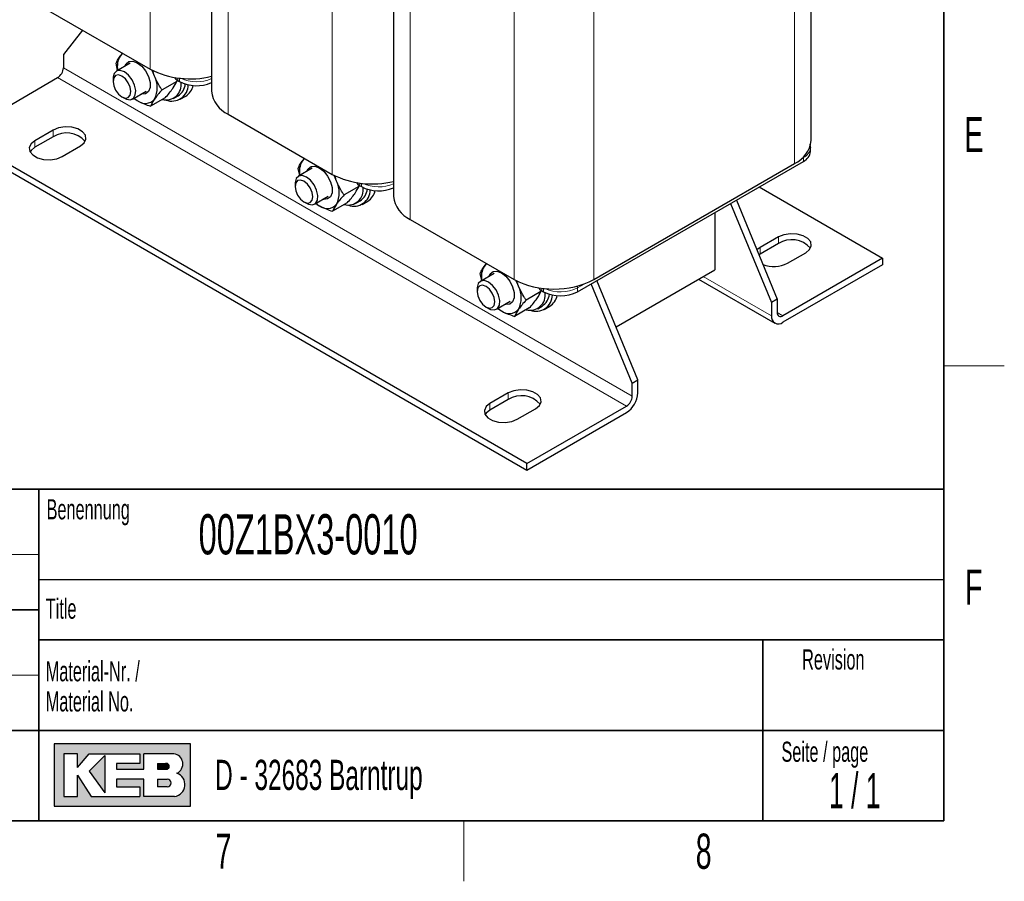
# Model space of a CAD drawing. Header units: millimetres. Extents: x 5 to 418, y 2 to 292.
# Tile 21 of 28: x 316 to 414, y 6 to 92. Entities that reach past the tile are written whole.
import ezdxf

# ---------------------------------------------------------------- set-up
doc = ezdxf.new("R2010")
doc.units = ezdxf.units.MM
doc.layers.add('SLD-0', color=7, linetype='Continuous')
doc.styles.add('SLDTEXTSTYLE0', font='TXT', dxfattribs={"width": 0.605})
doc.styles.add('SLDTEXTSTYLE1', font='TXT', dxfattribs={"width": 0.563})

# ---------------------------------------------------------------- blocks, each defined once
blk = doc.blocks.new('SW_NOTE_0_3')
at = {"layer": 'SLD-0', "color": 0, "char_height": 2, "attachment_point": 1, "style": 'SLDTEXTSTYLE0'}
for s, insert in [('Material-Nr. /', (0, 2.5781354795)), ('Material No.', (0, -0.4218645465))]:
    blk.add_mtext(s, dxfattribs=dict(at, insert=insert))

msp = doc.modelspace()

# ---------------------------------------------------------------- hatches: boundary and pattern name
at = {"linetype": 'Continuous'}
h = msp.add_hatch(color=7, dxfattribs=at)
h.paths.add_polyline_path([(319.519086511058, 13.45626988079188), (333.083981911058, 13.45626988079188), (333.083981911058, 19.65736492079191), (319.519086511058, 19.65736492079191)], flags=0)
edge = h.paths.add_edge_path(flags=0)
edge.add_arc((331.3188604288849, 15.61738520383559), 1.20464082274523, -81.72003226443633, 70.1709600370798, ccw=False)
edge.add_line((331.4923410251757, 14.42530131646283), (331.480008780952, 14.42519098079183))
edge.add_line((331.480008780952, 14.42519098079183), (328.4331606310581, 14.42519098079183))
edge.add_line((328.4331606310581, 14.42519098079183), (328.4331606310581, 16.16924896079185))
edge.add_line((328.4331606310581, 16.16924896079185), (325.7201815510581, 16.16924896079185))
edge.add_line((325.7201815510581, 16.16924896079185), (325.7201815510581, 15.39411208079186))
edge.add_line((325.7201815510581, 15.39411208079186), (328.0455921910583, 15.39411208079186))
edge.add_line((328.0455921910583, 15.39411208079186), (328.0455921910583, 14.42519098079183))
edge.add_line((328.0455921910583, 14.42519098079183), (323.2009866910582, 14.42519098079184))
edge.add_line((323.2009866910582, 14.42519098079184), (321.8444971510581, 16.55681740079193))
edge.add_line((321.8444971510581, 16.55681740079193), (321.8444971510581, 14.42519098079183))
edge.add_line((321.8444971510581, 14.42519098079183), (320.4880076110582, 14.42519098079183))
edge.add_line((320.4880076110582, 14.42519098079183), (320.4880076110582, 18.68844382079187))
edge.add_line((320.4880076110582, 18.68844382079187), (321.8444971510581, 18.68844382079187))
edge.add_line((321.8444971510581, 18.68844382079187), (321.8444971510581, 17.33195428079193))
edge.add_line((321.8444971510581, 17.33195428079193), (323.0072024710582, 18.68844382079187))
edge.add_line((323.0072024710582, 18.68844382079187), (328.0455921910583, 18.68844382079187))
edge.add_line((328.0455921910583, 18.68844382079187), (328.0455921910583, 17.71952272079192))
edge.add_line((328.0455921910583, 17.71952272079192), (325.7201815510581, 17.71952272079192))
edge.add_line((325.7201815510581, 17.71952272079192), (325.7201815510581, 17.13817006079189))
edge.add_line((325.7201815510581, 17.13817006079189), (328.4331606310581, 17.13817006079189))
edge.add_line((328.4331606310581, 17.13817006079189), (328.4331606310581, 18.68844382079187))
edge.add_line((328.4331606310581, 18.68844382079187), (331.4242487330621, 18.68844382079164))
edge.add_line((331.4242487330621, 18.68844382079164), (331.4256482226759, 18.68844382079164))
edge.add_line((331.4256482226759, 18.68844382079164), (331.4259454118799, 18.68845828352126))
edge.add_arc((331.2860949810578, 17.67430640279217), 1.023749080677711, -64.45894120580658, 82.14849338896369, ccw=False)
msp.add_hatch(color=7, dxfattribs=at).paths.add_polyline_path([(324.5574762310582, 14.81275942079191), (324.557476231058, 18.49465960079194), (323.0072024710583, 16.94438584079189)], flags=0)
h = msp.add_hatch(color=7, dxfattribs=at)
edge = h.paths.add_edge_path(flags=0)
edge.add_line((329.7896501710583, 17.13817006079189), (330.6013652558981, 17.13817006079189))
edge.add_arc((330.6568434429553, 17.42884639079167), 0.2959232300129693, 259.1945394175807, 460.8054605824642)
edge.add_line((330.6013652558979, 17.71952272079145), (329.7896501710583, 17.71952272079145))
edge.add_line((329.7896501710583, 17.71952272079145), (329.7896501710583, 17.13817006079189))
h = msp.add_hatch(color=7, dxfattribs=at)
edge = h.paths.add_edge_path(flags=0)
edge.add_line((329.7896501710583, 15.39411208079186), (330.7588584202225, 15.39411208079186))
edge.add_arc((330.7588584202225, 15.78168052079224), 0.3875684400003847, 270.0000000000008, 450.0000000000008)
edge.add_line((330.7588584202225, 16.16924896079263), (330.7386620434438, 16.16924896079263))
edge.add_line((330.7386620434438, 16.16924896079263), (329.7896501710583, 16.16924896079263))
edge.add_line((329.7896501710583, 16.16924896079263), (329.7896501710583, 15.39411208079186))

# ---------------------------------------------------------------- linework, layer by layer
at = {"color": 7, "linetype": 'Continuous', "lineweight": 18}
for p, q in [((329.0553198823, 116.4018059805), (329.0553198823, 86.7450436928)), ((336.8052102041, 111.9278895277), (336.8052102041, 82.27112724)), ((393.147478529, 107.0294408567), (393.147478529, 77.372678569)), ((347.1572534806, 105.9517821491), (347.1572534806, 76.2950198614)), ((354.9071438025, 101.4778656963), (354.9071438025, 71.8211034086)), ((365.259187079, 95.5017583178), (365.259187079, 65.8449960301)), ((373.1787830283, 95.5017583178), (373.1787830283, 65.8449960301)), ((320.4286171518, 86.8899482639), (376.9971596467, 54.233623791)), ((376.4314742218, 53.2538278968), (319.8629317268, 85.9101523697)), ((331.7988941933, 85.8753393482), (331.7988941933, 85.6182837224)), ((331.9685998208, 85.85512737), (331.9685998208, 85.520314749)), ((319.4103833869, 80.0319078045), (319.4103833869, 80.685140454)), ((317.600190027, 78.9869054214), (317.600190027, 79.6401380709)), ((394.0242909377, 77.9767674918), (393.8778058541, 77.892203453)), ((394.0212645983, 78.0261658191), (394.0242909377, 77.9767674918)), ((394.0242909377, 77.9767674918), (394.0242909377, 77.5848279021)), ((349.9008277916, 75.4253155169), (349.9008277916, 75.1682598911)), ((350.0705334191, 75.4051035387), (350.0705334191, 75.0702909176)), ((391.5352750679, 69.4186023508), (391.5352750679, 70.0718350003)), ((389.7250817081, 68.3735999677), (389.7250817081, 69.0268326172)), ((384.0680435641, 66.1532883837), (390.856452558, 62.2344232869)), ((368.00276139, 64.9752916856), (368.00276139, 64.7182360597)), ((368.1724670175, 64.9550797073), (368.1724670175, 64.6202670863)), ((372.278842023, 65.4233870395), (371.5665795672, 65.012206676)), ((371.5665795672, 65.012206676), (371.5665795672, 64.6202670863)), ((391.4221379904, 62.5608803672), (391.9878234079, 62.2343171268)), ((364.6652173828, 53.9068482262), (364.6652173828, 54.5600808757)), ((362.855024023, 52.861845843), (362.855024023, 53.5150784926))]:
    msp.add_line(p, q, dxfattribs=at)
at = {"color": 7, "linetype": 'Continuous', "lineweight": 25}
for p, q in [((335.1650081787, 114.2138322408), (335.1650081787, 84.5570699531)), ((394.7876805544, 79.6586212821), (394.7876805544, 109.3153835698)), ((353.2669417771, 103.7638084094), (353.2669417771, 74.1070461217)), ((318.7032766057, 92.7211510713), (329.0553198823, 86.7450436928)), ((322.3384892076, 90.6225875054), (320.4286171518, 88.1964135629)), ((320.4286171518, 88.1964135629), (320.4286171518, 86.8899482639)), ((325.8301244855, 86.631692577), (325.6731746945, 87.333195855)), ((327.0732065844, 87.3493085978), (325.6982039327, 86.5555364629)), ((309.9634367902, 80.1952955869), (319.8629317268, 85.9101523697)), ((325.3667680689, 85.8229847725), (325.3667680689, 85.5424669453)), ((331.7020740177, 85.5344467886), (330.2455555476, 84.6936165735)), ((331.6713198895, 85.7257016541), (331.7020740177, 85.5344467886)), ((331.7988941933, 85.6182837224), (331.9685998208, 85.520314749)), ((327.2980739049, 83.7841801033), (328.6730765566, 84.5779522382)), ((326.2550326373, 84.0037808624), (326.4979550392, 83.8634991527)), ((327.4340774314, 83.8626932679), (327.7825276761, 83.625005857)), ((330.5589788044, 83.9080273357), (329.1024603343, 83.0671971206)), ((331.3925747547, 83.8385466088), (331.8451230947, 84.0997972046)), ((332.0451068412, 83.7533776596), (332.6107922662, 84.0799409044)), ((336.8052102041, 82.27112724), (347.1572534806, 76.2950198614)), ((319.4103833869, 80.685140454), (317.600190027, 79.6401380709)), ((366.5319792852, 47.538971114), (309.9634367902, 80.1952955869)), ((309.9634367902, 79.5420629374), (366.5319792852, 46.8857384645)), ((319.4103833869, 80.0319078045), (317.600190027, 78.9869054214)), ((320.3154800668, 78.0726344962), (322.1256734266, 79.1176368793)), ((394.7272346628, 78.9564572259), (394.7265773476, 78.9240329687)), ((394.7272346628, 78.5645176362), (394.7272346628, 78.9564572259)), ((371.5665795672, 64.6202670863), (394.0242909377, 77.5848279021)), ((373.1787830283, 65.8449960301), (393.147478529, 77.372678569)), ((343.9320580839, 76.1816687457), (343.7751082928, 76.8831720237)), ((345.1751401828, 76.8992847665), (343.8001375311, 76.1055126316)), ((343.4687016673, 75.3729609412), (343.4687016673, 75.092443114)), ((349.804007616, 75.0844229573), (348.347489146, 74.2435927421)), ((349.7732534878, 75.2756778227), (349.804007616, 75.0844229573)), ((349.9008277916, 75.1682598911), (350.0705334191, 75.0702909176)), ((389.6101792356, 75.0366154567), (401.8873183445, 67.9491739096)), ((344.3569662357, 73.553757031), (344.5998886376, 73.4134753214)), ((345.4000075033, 73.3341562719), (346.775010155, 74.1279284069)), ((348.6609124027, 73.4580035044), (347.2043939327, 72.6171732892)), ((349.4945083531, 73.3885227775), (349.9470566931, 73.6497733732)), ((350.1470404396, 73.3033538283), (350.7127258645, 73.629917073)), ((387.3533884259, 73.7337978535), (391.4221379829, 63.8674518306)), ((345.5360110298, 73.4126694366), (345.8844612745, 73.1749820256)), ((385.1995983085, 72.4904412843), (385.1995983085, 66.8065210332)), ((386.787703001, 73.4072346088), (390.856452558, 63.5408885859)), ((354.9071438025, 71.8211034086), (365.259187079, 65.8449960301)), ((391.5352750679, 70.0718350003), (389.7250817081, 69.0268326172)), ((389.7250817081, 69.0268326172), (389.3983115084, 68.7750461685)), ((391.5352750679, 69.4186023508), (389.7250817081, 68.3735999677)), ((389.7250817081, 68.3735999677), (389.5974246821, 68.2922149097)), ((401.8873183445, 67.9491739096), (391.9878234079, 62.2343171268)), ((392.4403717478, 67.4593290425), (394.2505651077, 68.5043314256)), ((401.8873183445, 67.9491739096), (401.8873183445, 67.2959412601)), ((375.3873495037, 61.1420303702), (385.1995983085, 66.8065210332)), ((401.8873183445, 67.2959412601), (391.9878234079, 61.5810844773)), ((362.0339916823, 65.7316449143), (361.8770418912, 66.4331481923)), ((363.2770737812, 66.4492609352), (361.9020711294, 65.6554888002)), ((377.5628450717, 55.8666523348), (373.4940955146, 65.7329983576)), ((383.5992843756, 65.8826794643), (391.1878884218, 61.5018715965)), ((361.5706352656, 64.9229371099), (361.5706352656, 64.6424192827)), ((367.9059412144, 64.634399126), (366.4494227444, 63.7935689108)), ((367.8751870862, 64.8256539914), (367.9059412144, 64.634399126)), ((368.00276139, 64.7182360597), (368.1724670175, 64.6202670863)), ((376.9971596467, 55.54008909), (372.9284100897, 65.4064351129)), ((363.5019411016, 62.8841324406), (364.8769437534, 63.6779045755)), ((391.4221379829, 63.8674518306), (390.856452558, 63.5408885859)), ((391.4221379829, 63.8674518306), (391.4221379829, 62.5609865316)), ((362.4588998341, 63.1037331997), (362.701822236, 62.9634514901)), ((363.6379446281, 62.9626456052), (363.9863948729, 62.7249581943)), ((366.7628460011, 63.0079796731), (365.3063275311, 62.1671494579)), ((367.5964419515, 62.9384989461), (368.0489902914, 63.1997495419)), ((368.248974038, 62.853329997), (368.8146594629, 63.1798932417)), ((390.856452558, 63.5408885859), (390.856452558, 62.2344232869)), ((376.9971596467, 55.54008909), (377.5628450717, 55.8666523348)), ((377.5628450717, 54.5601870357), (377.5628450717, 55.8666523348)), ((376.9971596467, 54.233623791), (376.9971596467, 55.54008909)), ((364.6652173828, 54.5600808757), (362.855024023, 53.5150784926)), ((364.6652173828, 53.9068482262), (362.855024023, 52.861845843)), ((365.5703140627, 51.9475749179), (367.3805074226, 52.992577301)), ((366.5319792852, 47.538971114), (376.4314742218, 53.2538278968)), ((366.5319792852, 46.8857384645), (376.4314742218, 52.6005952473)), ((366.5319792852, 46.8857384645), (366.5319792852, 47.538971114))]:
    msp.add_line(p, q, dxfattribs=at)
at = {"color": 7, "linetype": 'Continuous', "lineweight": 25, "flags": 128}
for points in [[(326.342014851, 88.3114013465), (326.2117682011, 88.209920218), (326.0678848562, 88.0443194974)], [(326.5468021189, 87.0454217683), (326.6668109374, 87.2992611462), (326.9544123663, 87.5290274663), (327.3418967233, 87.5636744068), (327.7825276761, 87.3990230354), (328.223158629, 87.0549327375), (328.6106429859, 86.5729058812), (328.8982444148, 86.0110820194), (329.0512739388, 85.4372254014), (329.0512739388, 84.9205516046), (328.8982444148, 84.5233791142), (328.6106429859, 84.2936127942), (328.223158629, 84.2589658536), (328.1466720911, 84.2740654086)], [(326.4981389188, 86.4763235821), (326.0894406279, 86.6240373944), (325.7359393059, 86.5753562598), (325.485377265, 86.3368548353), (325.3715942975, 85.9407440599), (325.3667680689, 85.8229847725)], [(326.2551770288, 86.0555012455), (325.9151976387, 86.1736750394), (325.6269770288, 86.1176736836), (325.4343941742, 85.8960228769), (325.3667680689, 85.5424669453), (325.4343941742, 85.1108315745), (325.6269770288, 84.6668293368), (325.9151976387, 84.2780555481), (326.2551770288, 84.0036974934), (326.5951564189, 83.8855236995), (326.8833770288, 83.9415250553), (327.0759598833, 84.1631758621), (327.1435859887, 84.5167317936), (327.0759598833, 84.9483671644), (326.8833770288, 85.3923694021), (326.5951564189, 85.7811431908), (326.2551770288, 86.0555012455)], [(326.4979550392, 83.8634991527), (326.7060277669, 83.765626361), (327.0937289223, 83.7152523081), (327.4009923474, 83.8613308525), (327.5863204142, 84.1841332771), (327.6246835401, 84.6400633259), (327.5109005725, 85.1675451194), (327.2603385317, 85.6953393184), (326.9068372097, 86.1521643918), (326.4981389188, 86.4763235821), (326.4981389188, 86.4763235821)], [(329.4971704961, 86.0646350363), (329.3532871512, 86.3963599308), (329.2199339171, 86.6538098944)], [(327.4334567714, 83.8623349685), (327.5240990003, 83.7937532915), (327.7825276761, 83.625005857)], [(322.1256734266, 79.1176368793), (322.5081393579, 79.4329617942), (322.6807222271, 79.8047859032), (322.6226059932, 80.1882617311), (322.3408003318, 80.5371364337), (321.8692951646, 80.8093305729), (321.2649609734, 80.9720135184), (320.6006893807, 81.0055633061), (319.9566013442, 80.9059333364), (319.4103833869, 80.685140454)], [(317.600190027, 79.6401380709), (317.2177240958, 79.324813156), (317.0451412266, 78.952989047), (317.1032574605, 78.5695132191), (317.3850631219, 78.2206385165), (317.8565682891, 77.9484443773), (318.4609024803, 77.7857614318), (319.125174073, 77.7522116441), (319.7692621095, 77.8518416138), (320.3154800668, 78.0726344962)], [(317.600190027, 78.9869054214), (317.2177240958, 78.6715805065), (317.1230882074, 78.5297699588)], [(344.4439484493, 77.8613775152), (344.3137017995, 77.7598963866), (344.1698184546, 77.5942956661)], [(344.6487357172, 76.5953979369), (344.7687445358, 76.8492373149), (345.0563459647, 77.079003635), (345.4438303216, 77.1136505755), (345.8844612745, 76.9489992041), (346.3250922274, 76.6049089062), (346.7125765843, 76.1228820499), (347.0001780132, 75.5610581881), (347.1532075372, 74.9872015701), (347.1532075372, 74.4705277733), (347.0001780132, 74.0733552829), (346.7125765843, 73.8435889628), (346.3250922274, 73.8089420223), (346.2486056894, 73.8240415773)], [(344.6000725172, 76.0262997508), (344.1913742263, 76.174013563), (343.8378729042, 76.1253324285), (343.5873108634, 75.886831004), (343.4735278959, 75.4907202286), (343.4687016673, 75.3729609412)], [(344.3571106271, 75.6054774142), (344.017131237, 75.7236512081), (343.7289106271, 75.6676498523), (343.5363277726, 75.4459990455), (343.4687016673, 75.092443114), (343.5363277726, 74.6608077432), (343.7289106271, 74.2168055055), (344.017131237, 73.8280317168), (344.3571106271, 73.5536736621), (344.6970900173, 73.4354998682), (344.9853106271, 73.491501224), (345.1778934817, 73.7131520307), (345.245519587, 74.0667079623), (345.1778934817, 74.4983433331), (344.9853106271, 74.9423455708), (344.6970900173, 75.3311193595), (344.3571106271, 75.6054774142)], [(344.5998886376, 73.4134753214), (344.8079613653, 73.3156025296), (345.1956625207, 73.2652284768), (345.5029259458, 73.4113070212), (345.6882540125, 73.7341094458), (345.7266171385, 74.1900394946), (345.6128341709, 74.717521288), (345.3622721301, 75.2453154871), (345.0087708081, 75.7021405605), (344.6000725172, 76.0262997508), (344.6000725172, 76.0262997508)], [(347.5991040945, 75.614611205), (347.4552207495, 75.9463360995), (347.3218675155, 76.203786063)], [(345.5353903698, 73.4123111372), (345.6260325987, 73.3437294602), (345.8844612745, 73.1749820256)], [(394.2505651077, 68.5043314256), (394.6330310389, 68.8196563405), (394.8056139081, 69.1914804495), (394.7474976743, 69.5749562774), (394.4656920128, 69.92383098), (393.9941868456, 70.1960251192), (393.3898526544, 70.3587080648), (392.7255810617, 70.3922578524), (392.0814930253, 70.2926278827), (391.5352750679, 70.0718350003)], [(362.5458820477, 67.4113536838), (362.4156353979, 67.3098725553), (362.2717520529, 67.1442718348)], [(362.7506693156, 66.1453741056), (362.8706781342, 66.3992134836), (363.1582795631, 66.6289798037), (363.54576392, 66.6636267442), (363.9863948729, 66.4989753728), (364.4270258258, 66.1548850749), (364.8145101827, 65.6728582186), (365.1021116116, 65.1110343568), (365.2551411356, 64.5371777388), (365.2551411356, 64.020503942), (365.1021116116, 63.6233314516), (364.8145101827, 63.3935651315), (364.4270258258, 63.358918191), (364.3505392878, 63.374017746)], [(362.7020061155, 65.5762759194), (362.2933078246, 65.7239897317), (361.9398065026, 65.6753085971), (361.6892444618, 65.4368071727), (361.5754614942, 65.0406963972), (361.5706352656, 64.9229371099)], [(365.7010376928, 65.1645873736), (365.5571543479, 65.4963122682), (365.4238011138, 65.7537622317)], [(362.4590442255, 65.1554535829), (362.1190648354, 65.2736273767), (361.8308442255, 65.2176260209), (361.638261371, 64.9959752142), (361.5706352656, 64.6424192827), (361.638261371, 64.2107839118), (361.8308442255, 63.7667816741), (362.1190648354, 63.3780078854), (362.4590442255, 63.1036498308), (362.7990236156, 62.9854760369), (363.0872442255, 63.0414773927), (363.2798270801, 63.2631281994), (363.3474531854, 63.616684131), (363.2798270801, 64.0483195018), (363.0872442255, 64.4923217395), (362.7990236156, 64.8810955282), (362.4590442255, 65.1554535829)], [(362.701822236, 62.9634514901), (362.9098949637, 62.8655786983), (363.2975961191, 62.8152046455), (363.6048595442, 62.9612831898), (363.7901876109, 63.2840856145), (363.8285507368, 63.7400156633), (363.7147677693, 64.2674974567), (363.4642057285, 64.7952916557), (363.1107044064, 65.2521167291), (362.7020061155, 65.5762759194), (362.7020061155, 65.5762759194)], [(363.6373239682, 62.9622873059), (363.7279661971, 62.8937056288), (363.9863948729, 62.7249581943)], [(367.3805074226, 52.992577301), (367.7629733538, 53.3079022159), (367.935556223, 53.6797263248), (367.8774399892, 54.0632021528), (367.5956343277, 54.4120768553), (367.1241291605, 54.6842709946), (366.5197949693, 54.8469539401), (365.8555233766, 54.8805037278), (365.2114353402, 54.7808737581), (364.6652173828, 54.5600808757)], [(362.855024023, 53.5150784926), (362.4725580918, 53.1997535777), (362.2999752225, 52.8279294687), (362.3580914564, 52.4444536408), (362.6398971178, 52.0955789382), (363.1114022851, 51.823384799), (363.7157364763, 51.6607018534), (364.3800080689, 51.6271520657), (365.0240961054, 51.7267820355), (365.5703140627, 51.9475749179)], [(362.855024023, 52.861845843), (362.4725580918, 52.5465209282), (362.3779222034, 52.4047103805)]]:
    msp.add_lwpolyline(points, dxfattribs=at)
at = {"color": 7, "linetype": 'Continuous', "lineweight": 25}
for centre, radius, start, end in [((327.8324340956, 87.0264650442), 2.037071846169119, 150.0221301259, 191.1169871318), ((319.2004442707, 86.9458369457), 1.229443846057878, 302.60547834, 357.3945215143), ((333.0514299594, 94.6210526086), 8.83178420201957, 243.0977858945, 283.8461131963), ((327.2107085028, 84.9214778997), 2.556309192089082, 333.4364295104, 26.5635704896), ((330.6335767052, 85.2084833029), 1.520716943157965, 255.7294958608, 8.43319025), ((331.2170206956, 85.2114375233), 1.63538994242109, 249.4388344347, 359.4764597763), ((332.2079600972, 86.3960909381), 0.8788168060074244, 212.4742771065, 242.2591317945), ((330.9683501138, 85.4307001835), 1.593748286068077, 303.3761143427, 354.2868737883), ((333.6746204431, 88.842696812), 3.734799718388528, 242.8198095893, 293.5190689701), ((331.6954235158, 85.5018733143), 1.691091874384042, 302.7714024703, 347.1918372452), ((337.9675677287, 84.8365456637), 2.81645995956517, 185.6947992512, 245.6253417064), ((328.5614533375, 84.5784254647), 1.23115154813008, 230.7518319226, 319.4672041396), ((320.7337219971, 77.8978491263), 2.511061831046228, 41.8986013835, 121.8032224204), ((391.9851210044, 79.9380969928), 2.816459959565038, 294.3746582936, 354.3052007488), ((393.5261377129, 78.6842929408), 1.207054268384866, 294.3746582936, 354.3052007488), ((345.934367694, 76.5764412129), 2.037071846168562, 150.0221301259, 191.1169871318), ((351.1533635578, 84.1710287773), 8.831784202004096, 243.0977858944, 283.8461131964), ((345.3126421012, 74.4714540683), 2.556309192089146, 333.4364295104, 26.5635704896), ((350.3098936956, 75.9460671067), 0.8788168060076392, 212.4742771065, 242.2591317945), ((348.7355103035, 74.7584594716), 1.520716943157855, 255.7294958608, 8.43319025), ((349.3214634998, 74.7590689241), 1.632861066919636, 250.3802540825, 359.5579278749), ((349.0702837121, 74.9806763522), 1.593748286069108, 303.3761143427, 354.2868737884), ((351.7765540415, 78.3926729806), 3.734799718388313, 242.8198095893, 293.5190689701), ((349.7973571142, 75.051849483), 1.691091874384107, 302.7714024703, 347.1918372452), ((356.069501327, 74.3865218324), 2.81645995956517, 185.6947992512, 245.6253417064), ((346.6633869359, 74.1284016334), 1.231151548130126, 230.7518319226, 319.4672041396), ((392.8586136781, 67.2845436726), 2.511061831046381, 41.8986013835, 121.8032224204), ((364.0363012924, 66.1264173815), 2.037071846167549, 150.0221301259, 191.1169871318), ((391.0724608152, 70.1346494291), 3.004749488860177, 248.9706607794, 297.080993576), ((369.2189850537, 73.4873781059), 8.607322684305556, 242.6096722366, 297.3903277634), ((363.4145756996, 64.021430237), 2.556309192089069, 333.4364295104, 26.5635704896), ((368.411827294, 65.4960432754), 0.8788168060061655, 212.4742771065, 242.2591317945), ((366.8374439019, 64.3084356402), 1.520716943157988, 255.7294958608, 8.43319025), ((367.4208878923, 64.3113898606), 1.635389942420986, 249.4388344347, 359.4764597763), ((367.1722173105, 64.5306525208), 1.593748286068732, 303.3761143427, 354.2868737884), ((369.8695232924, 67.8955736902), 3.68885257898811, 242.6096722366, 297.3903277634), ((367.8992907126, 64.6018256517), 1.691091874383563, 302.7714024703, 347.1918372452), ((364.7653205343, 63.6783778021), 1.23115154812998, 230.7518319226, 319.4672041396), ((391.5461715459, 62.1225397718), 0.6987347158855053, 170.7859630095, 309.2032852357), ((391.7669974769, 62.5050447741), 0.3493673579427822, 170.7859630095, 309.2032852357), ((365.988555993, 51.772789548), 2.511061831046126, 41.8986013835, 121.8032224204), ((375.1064993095, 54.6719643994), 2.458887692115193, 302.60547834, 357.3945215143), ((375.7689867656, 54.2895124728), 1.229443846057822, 302.60547834, 357.3945215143)]:
    msp.add_arc(centre, radius, start, end, dxfattribs=at)
at = {"color": 7, "linetype": 'Continuous', "lineweight": 18}
for centre, radius, start, end in [((333.6682113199, 89.2735903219), 3.773087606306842, 245.4506147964, 293.3722561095), ((393.5174480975, 79.0864963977), 1.219995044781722, 294.5474465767, 352.3473437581), ((351.7701449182, 78.8235664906), 3.773087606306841, 245.4506147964, 293.3722561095), ((369.8630581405, 68.3210131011), 3.721583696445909, 245.2409289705, 297.2414338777), ((371.0445984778, 65.0014719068), 0.5220914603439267, 1.1781466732, 20.8082173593)]:
    msp.add_arc(centre, radius, start, end, dxfattribs=at)
at = {"color": 7, "linetype": 'Continuous', "lineweight": 25}
for points, knots in [([(326.0678848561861, 88.04431949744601), (326.0813159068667, 88.0635362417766), (326.14300092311, 88.15179331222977), (326.231711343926, 88.2545974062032), (326.3011063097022, 88.33501734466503)], [0, 0, 0, 0, 0.217736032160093, 1, 1, 1, 1]), ([(325.6731746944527, 87.33319585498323), (325.7165708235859, 87.43673183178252), (325.8041587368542, 87.64570208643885), (325.9794453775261, 87.91064477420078), (326.0678848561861, 88.04431949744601)], [0, 0, 0, 0, 0.4954579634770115, 1, 1, 1, 1]), ([(329.4971704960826, 86.0646350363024), (329.4552410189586, 86.17094833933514), (329.3822365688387, 86.35605306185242), (329.3429432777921, 86.55502479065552), (329.3262177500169, 86.63971882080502)], [0, 0, 0, 0, 0.5743413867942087, 1, 1, 1, 1]), ([(330.245555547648, 84.69361657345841), (330.1911015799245, 84.77212018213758), (329.9004678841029, 85.19111249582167), (329.6779758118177, 85.6730195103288), (329.4971704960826, 86.0646350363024)], [0, 0, 0, 0, 0.1873628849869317, 1, 1, 1, 1]), ([(331.3073638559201, 84.82332314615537), (331.3207313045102, 84.84249188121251), (331.5112207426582, 85.11565108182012), (331.610117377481, 85.33266326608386), (331.7020740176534, 85.53444678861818)], [0, 0, 0, 0, 0.0701742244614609, 1, 1, 1, 1]), ([(330.245555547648, 84.69361657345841), (330.1033079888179, 84.5330148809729), (329.8162048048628, 84.2088669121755), (329.6041573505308, 83.92270265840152), (329.4971704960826, 83.77832076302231)], [0, 0, 0, 0, 0.4954579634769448, 1, 1, 1, 1]), ([(330.5589788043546, 83.90802733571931), (330.7012263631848, 84.06862902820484), (330.9883295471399, 84.3927769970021), (331.2003770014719, 84.67894125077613), (331.3073638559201, 84.82332314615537)], [0, 0, 0, 0, 0.4954579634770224, 1, 1, 1, 1]), ([(327.7825276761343, 83.62500585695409), (327.8097921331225, 83.60947022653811), (328.1983173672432, 83.38808366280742), (328.6668275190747, 83.2218061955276), (329.1024603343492, 83.06719712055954)], [0, 0, 0, 0, 0.0701742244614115, 1, 1, 1, 1]), ([(329.4971704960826, 83.77832076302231), (329.4838030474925, 83.75915202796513), (329.2933136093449, 83.4859928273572), (329.1944169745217, 83.26898064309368), (329.1024603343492, 83.06719712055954)], [0, 0, 0, 0, 0.070174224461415, 1, 1, 1, 1]), ([(394.7072970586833, 78.91671830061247), (394.7166049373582, 78.97710007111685), (394.735136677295, 79.09731857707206), (394.6857775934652, 79.20982497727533), (394.6612099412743, 79.26582314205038)], [0, 0, 0, 0, 0.5022668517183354, 1, 1, 1, 1]), ([(343.7751082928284, 76.8831720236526), (343.8185044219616, 76.9867080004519), (343.9060923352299, 77.19567825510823), (344.0813789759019, 77.46062094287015), (344.1698184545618, 77.59429566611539)], [0, 0, 0, 0, 0.4954579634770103, 1, 1, 1, 1]), ([(344.1698184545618, 77.59429566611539), (344.1832495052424, 77.61351241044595), (344.2449345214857, 77.70176948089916), (344.3336449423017, 77.80457357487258), (344.4030399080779, 77.88499351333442)], [0, 0, 0, 0, 0.2177360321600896, 0.9999999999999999, 0.9999999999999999, 0.9999999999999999, 0.9999999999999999]), ([(347.5991040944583, 75.6146112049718), (347.5571746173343, 75.72092450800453), (347.4841701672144, 75.90602923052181), (347.4448768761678, 76.1050009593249), (347.4281513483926, 76.18969498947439)], [0, 0, 0, 0, 0.5743413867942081, 1, 1, 1, 1]), ([(348.3474891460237, 74.2435927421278), (348.2930351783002, 74.32209635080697), (348.0024014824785, 74.74108866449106), (347.7799094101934, 75.22299567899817), (347.5991040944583, 75.6146112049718)], [0, 0, 0, 0, 0.1873628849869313, 1, 1, 1, 1]), ([(349.4092974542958, 74.37329931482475), (349.422664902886, 74.39246804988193), (349.6131543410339, 74.66562725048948), (349.7120509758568, 74.8826394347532), (349.8040076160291, 75.08442295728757)], [0, 0, 0, 0, 0.0701742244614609, 1, 1, 1, 1]), ([(348.3474891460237, 74.2435927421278), (348.2052415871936, 74.08299104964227), (347.9181384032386, 73.75884308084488), (347.7060909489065, 73.47267882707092), (347.5991040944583, 73.32829693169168)], [0, 0, 0, 0, 0.4954579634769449, 1, 1, 1, 1]), ([(348.6609124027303, 73.45800350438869), (348.8031599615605, 73.61860519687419), (349.0902631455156, 73.94275316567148), (349.3023105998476, 74.22891741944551), (349.4092974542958, 74.37329931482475)], [0, 0, 0, 0, 0.495457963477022, 1, 1, 1, 1]), ([(345.88446127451, 73.17498202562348), (345.9117257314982, 73.1594463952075), (346.3002509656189, 72.93805983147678), (346.7687611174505, 72.77178236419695), (347.2043939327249, 72.61717328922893)], [0, 0, 0, 0, 0.0701742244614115, 1, 1, 1, 1]), ([(347.5991040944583, 73.32829693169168), (347.5857366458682, 73.30912819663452), (347.3952472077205, 73.03596899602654), (347.2963505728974, 72.81895681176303), (347.2043939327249, 72.61717328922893)], [0, 0, 0, 0, 0.0701742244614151, 1, 1, 1, 1]), ([(361.8770418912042, 66.433148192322), (361.9204380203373, 66.53668416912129), (362.0080259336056, 66.74565442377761), (362.1833125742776, 67.01059711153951), (362.2717520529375, 67.14427183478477)], [0, 0, 0, 0, 0.4954579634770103, 1, 1, 1, 1]), ([(362.2717520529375, 67.14427183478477), (362.2851831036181, 67.16348857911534), (362.3468681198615, 67.25174564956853), (362.4355785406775, 67.35454974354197), (362.5049735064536, 67.4349696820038)], [0, 0, 0, 0, 0.2177360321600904, 1, 1, 1, 1]), ([(365.701037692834, 65.16458737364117), (365.65910821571, 65.2709006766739), (365.5861037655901, 65.4560053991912), (365.5468104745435, 65.65497712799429), (365.5300849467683, 65.73967115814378)], [0, 0, 0, 0, 0.5743413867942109, 1, 1, 1, 1]), ([(366.4494227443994, 63.79356891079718), (366.3949687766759, 63.87207251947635), (366.1043350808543, 64.29106483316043), (365.8818430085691, 64.77297184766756), (365.701037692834, 65.16458737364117)], [0, 0, 0, 0, 0.1873628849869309, 1, 1, 1, 1]), ([(367.5112310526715, 63.92327548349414), (367.5245985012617, 63.94244421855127), (367.7150879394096, 64.21560341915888), (367.8139845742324, 64.43261560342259), (367.9059412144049, 64.63439912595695)], [0, 0, 0, 0, 0.0701742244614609, 1, 1, 1, 1]), ([(366.4494227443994, 63.79356891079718), (366.3071751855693, 63.63296721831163), (366.0200720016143, 63.30881924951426), (365.8080245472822, 63.02265499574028), (365.7010376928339, 62.87827310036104)], [0, 0, 0, 0, 0.495457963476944, 1, 1, 1, 1]), ([(366.762846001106, 63.00797967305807), (366.9050935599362, 63.16858136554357), (367.1921967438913, 63.49272933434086), (367.4042441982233, 63.77889358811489), (367.5112310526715, 63.92327548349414)], [0, 0, 0, 0, 0.4954579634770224, 1, 1, 1, 1]), ([(363.9863948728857, 62.72495819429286), (364.0136593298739, 62.70942256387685), (364.4021845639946, 62.48803600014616), (364.8706947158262, 62.32175853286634), (365.3063275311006, 62.1671494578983)], [0, 0, 0, 0, 0.0701742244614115, 1, 1, 1, 1]), ([(365.7010376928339, 62.87827310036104), (365.6876702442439, 62.8591043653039), (365.4971808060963, 62.58594516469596), (365.3982841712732, 62.36893298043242), (365.3063275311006, 62.1671494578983)], [0, 0, 0, 0, 0.070174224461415, 1, 1, 1, 1])]:
    msp.add_open_spline(points, degree=3, knots=knots, dxfattribs=at)
at = {"layer": 'SLD-0', "lineweight": 35}
for p, q in [((408, 12), (408, 282.5)), ((318, 45), (266.3304509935, 45)), ((318, 45), (318, 12)), ((318, 45), (318, 40.1053465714)), ((318, 45), (408, 45)), ((318, 45), (318, 12)), ((408, 45), (408, 12)), ((266.3304509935, 33), (318, 33)), ((408, 30), (318, 30)), ((390, 12), (390, 30)), ((266.3304509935, 21), (318, 21)), ((318, 21), (390, 21)), ((390, 21), (408, 21)), ((26, 12), (408, 12)), ((266.3304509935, 12), (318, 12)), ((408, 12), (318, 12))]:
    msp.add_line(p, q, dxfattribs=at)
at = {"layer": 'SLD-0', "lineweight": 18}
for p, q in [((408, 57.25), (414, 57.25)), ((266.3304509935, 38.5), (318, 38.5)), ((266.3304509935, 26.5), (318, 26.5)), ((360.25, 6), (360.25, 12))]:
    msp.add_line(p, q, dxfattribs=at)
at = {"layer": 'SLD-0'}
for p, q in [((318, 36), (408, 36)), ((331.4242487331, 18.6884438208), (331.4256482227, 18.6884438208)), ((331.4256482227, 18.6884438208), (331.4259454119, 18.6884582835)), ((331.480008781, 14.4251909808), (331.4923410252, 14.4253013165))]:
    msp.add_line(p, q, dxfattribs=at)
at = {"layer": 'SLD-0', "linetype": 'Continuous'}
for p, q in [((333.0839819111, 19.6573649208), (319.5190865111, 19.6573649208)), ((319.5190865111, 19.6573649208), (319.5190865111, 13.4562698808)), ((333.0839819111, 13.4562698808), (333.0839819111, 19.6573649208)), ((321.8444971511, 18.6884438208), (320.4880076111, 18.6884438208)), ((320.4880076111, 18.6884438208), (320.4880076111, 14.4251909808)), ((321.8444971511, 17.3319542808), (323.0072024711, 18.6884438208)), ((321.8444971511, 17.3319542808), (321.8444971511, 18.6884438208)), ((323.0072024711, 18.6884438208), (328.0455921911, 18.6884438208)), ((328.0455921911, 18.6884438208), (328.0455921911, 17.7195227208)), ((331.4242487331, 18.6884438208), (328.4331606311, 18.6884438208)), ((328.4331606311, 17.1381700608), (328.4331606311, 18.6884438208)), ((331.4242487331, 18.6884438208), (331.4256482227, 18.6884438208)), ((331.4256482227, 18.6884438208), (331.4259454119, 18.6884582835)), ((324.5574762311, 18.4946596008), (323.0072024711, 16.9443858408)), ((324.5574762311, 18.4946596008), (324.5574762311, 14.8127594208)), ((325.7201815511, 17.7195227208), (325.7201815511, 17.1381700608)), ((328.0455921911, 17.7195227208), (325.7201815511, 17.7195227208)), ((329.7896501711, 17.7195227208), (330.6013652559, 17.7195227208)), ((329.7896501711, 17.7195227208), (329.7896501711, 17.1381700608)), ((323.0072024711, 16.9443858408), (324.5574762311, 14.8127594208)), ((325.7201815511, 17.1381700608), (328.4331606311, 17.1381700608)), ((329.7896501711, 17.1381700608), (330.6013652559, 17.1381700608)), ((321.8444971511, 14.4251909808), (321.8444971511, 16.5568174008)), ((321.8444971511, 16.5568174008), (323.2009866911, 14.4251909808)), ((325.7201815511, 16.1692489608), (325.7201815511, 15.3941120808)), ((328.4331606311, 16.1692489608), (325.7201815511, 16.1692489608)), ((328.4331606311, 14.4251909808), (328.4331606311, 16.1692489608)), ((329.7896501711, 16.1692489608), (330.7588584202, 16.1692489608)), ((329.7896501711, 16.1692489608), (329.7896501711, 15.3941120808)), ((330.7386620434, 16.1692489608), (330.7588584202, 16.1692489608)), ((325.7201815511, 15.3941120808), (328.0455921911, 15.3941120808)), ((328.0455921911, 15.3941120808), (328.0455921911, 14.4251909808)), ((330.7588584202, 15.3941120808), (329.7896501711, 15.3941120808)), ((320.4880076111, 14.4251909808), (321.8444971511, 14.4251909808)), ((323.2009866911, 14.4251909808), (328.0455921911, 14.4251909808)), ((331.480008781, 14.4251909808), (328.4331606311, 14.4251909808)), ((331.480008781, 14.4251909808), (331.4923410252, 14.4253013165)), ((319.5190865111, 13.4562698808), (333.0839819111, 13.4562698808))]:
    msp.add_line(p, q, dxfattribs=at)
for centre, radius, start, end in [((331.2860949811, 17.6743064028), 1.023749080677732, 295.5410587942, 82.148493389), ((330.656843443, 17.4288463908), 0.2959232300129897, 259.1945394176, 100.8054605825), ((331.3188604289, 15.6173852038), 1.204640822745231, 278.2799677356, 70.1709600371), ((330.7588584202, 15.7816805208), 0.3875684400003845, 270, 90)]:
    msp.add_arc(centre, radius, start, end, dxfattribs=at)

# ---------------------------------------------------------------- block references
at = {"layer": 'SLD-0'}
msp.add_blockref('SW_NOTE_0_3', (318.6797653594, 25.3096913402), dxfattribs=at)

# ---------------------------------------------------------------- texts
for s, insert, char_height, attachment_point, style in [('E', (410.9815679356, 82.0010772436), 3.5, 2, 'SLDTEXTSTYLE0'), ('Benennung', (318.7636716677, 43.9908879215), 2, 1, 'SLDTEXTSTYLE0'), ('00Z1BX3-0010', (333.8826865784, 42.5045188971), 4, 1, 'SLDTEXTSTYLE0'), ('F', (410.9536166, 37.0010772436), 3.5, 2, 'SLDTEXTSTYLE0'), ('Title', (318.6797653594, 34.1107265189), 2, 1, 'SLDTEXTSTYLE0'), ('Revision', (393.8965220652, 29.0591225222), 2, 1, 'SLDTEXTSTYLE0'), ('Seite / page', (391.8390568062, 19.8830679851), 2, 1, 'SLDTEXTSTYLE0'), ('D - 32683 Barntrup', (335.5202035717, 18.0786992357), 3, 1, 'SLDTEXTSTYLE0'), ('1 / 1', (399.1297679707, 16.7706515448), 3.5, 2, 'SLDTEXTSTYLE1'), ('8', (384.1027123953, 10.7429955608), 3.5, 2, 'SLDTEXTSTYLE0'), ('7', (336.3527123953, 10.7429955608), 3.5, 2, 'SLDTEXTSTYLE0')]:
    msp.add_mtext(s, dxfattribs=dict(at, insert=insert, char_height=char_height, attachment_point=attachment_point, style=style))

doc.saveas('drawing.dxf')
